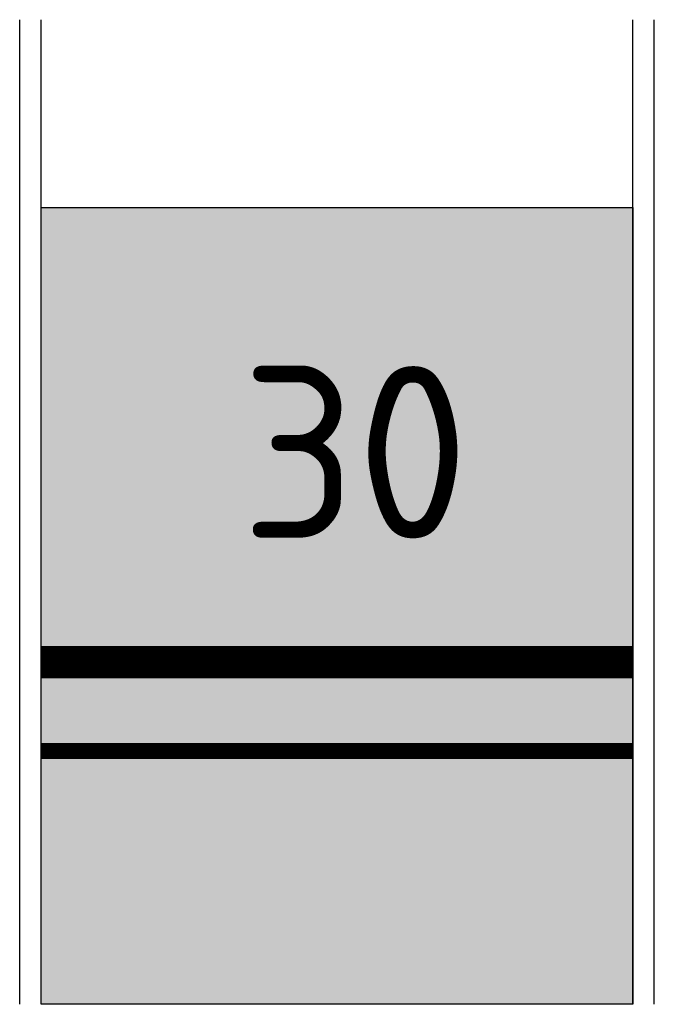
# Model space of a CAD drawing. Header units: metres. Extents: x 174255 to 175175, y 462028 to 462911.
# Tile 121 of 256: x 175169.41 to 175175.31, y 462249.98 to 462259.13. Entities that reach past the tile are written whole.
import ezdxf

# ---------------------------------------------------------------- set-up
doc = ezdxf.new("R2010")
doc.units = ezdxf.units.M
doc.layers.add('-DR-dsn-vh-arc-bss', color=10, linetype='Continuous', lineweight=9)
doc.layers.add('N-WE-VH-KANTOPSLUITING_ACHTERKANTBAND-G', color=50, linetype='Continuous', lineweight=25)
doc.layers.add('-DR-nw-mk-30 km', color=7, linetype='Continuous', true_color=0xfcfcfc)
doc.styles.add('NLCS-ISO-M500-T20', font='NLCS-ISO.ttf', dxfattribs={"height": 1})

msp = doc.modelspace()

# ---------------------------------------------------------------- hatches: boundary and pattern name
at = {"layer": '-DR-dsn-vh-arc-bss'}
h = msp.add_hatch(dxfattribs=at)
h.set_pattern_fill('AVH-SBS_DIKFORMAAT_ELLEBOOG-SO', color=256, angle=135, pattern_type=2)
h.set_pattern_definition([(135, (0, 0), (-0.097580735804, 7e-18), [0.276, -0.138]), (45, (-0.14637, -0.14637), (-0.097580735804, 3e-17), [0.276, -0.138]), (135, (-0.14637, 0.09758), (-0.097580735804, 7e-18), [0, -0.414]), (135, (-0.09758, -0.04879), (-0.097580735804, 7e-18), [0, -0.414])])
h.paths.add_polyline_path([(175175.1055, 462249.9838), (175169.6055, 462249.9838), (175169.6055, 462257.3851), (175175.1055, 462257.3851)])

# ---------------------------------------------------------------- linework, layer by layer
at = {"layer": '-DR-nw-mk-30 km', "flags": 128}
msp.add_lwpolyline([(175175.1055, 462249.9838), (175169.6055, 462249.9838), (175169.6055, 462257.3851), (175175.1055, 462257.3851)], close=True, dxfattribs=at)
for points, const_width in [([(175175.1055, 462253.1621), (175169.6055, 462253.1621)], 0.3), ([(175175.1055, 462252.3371), (175169.6055, 462252.3371)], 0.15)]:
    msp.add_lwpolyline(points, dxfattribs=dict(at, const_width=const_width))
at = {"layer": 'N-WE-VH-KANTOPSLUITING_ACHTERKANTBAND-G'}
for p, q in [((175169.4055, 462249.9838), (175169.4055, 462259.1296)), ((175169.6055, 462249.9838), (175169.6055, 462259.1296)), ((175175.1055, 462249.9838), (175175.1055, 462259.1296)), ((175175.3055, 462249.9838), (175175.3055, 462259.1296))]:
    msp.add_line(p, q, dxfattribs=at)

# ---------------------------------------------------------------- texts
at = {"layer": '-DR-nw-mk-30 km', "insert": (175171.4639, 462255.9121), "char_height": 1.6, "attachment_point": 1, "style": 'NLCS-ISO-M500-T20'}
msp.add_mtext_dynamic_manual_height_columns('30', width=4.368295, gutter_width=5, heights=[0], dxfattribs=at)

doc.saveas('drawing.dxf')
